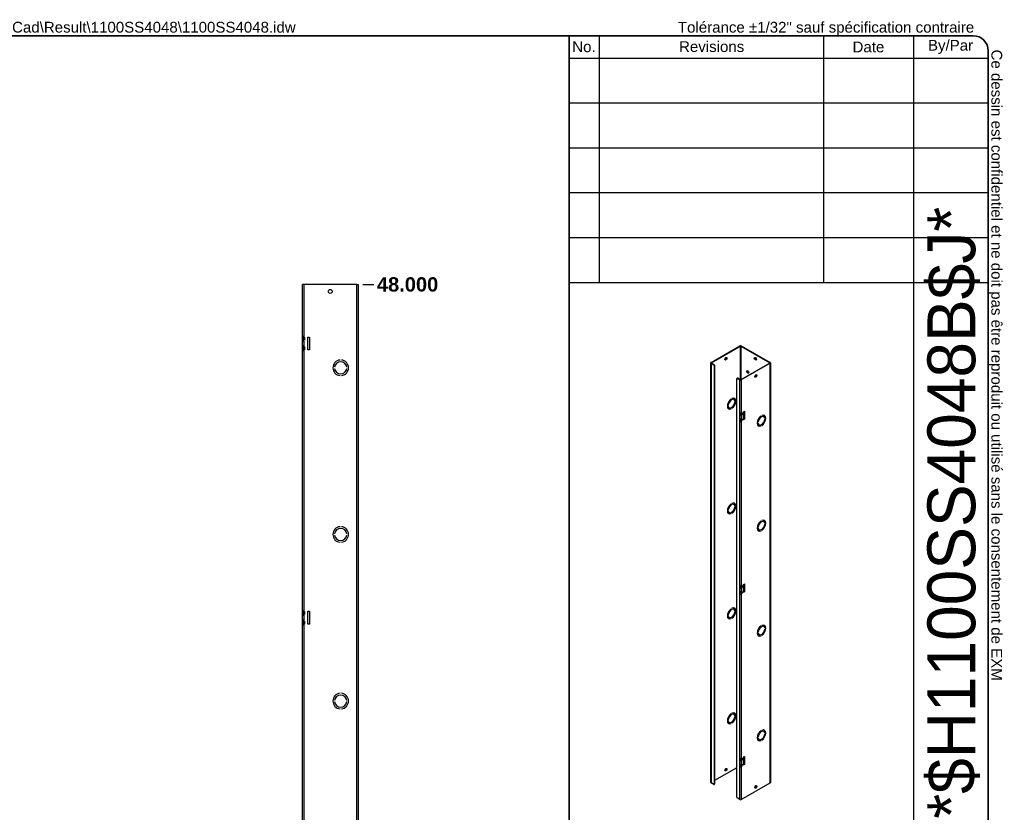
# Model space of a CAD drawing. Header units: inches. Extents: x 0 to 186, y -11 to 121.
# Tile 3 of 3: x 94 to 186, y 47 to 121. Entities that reach past the tile are written whole.
import ezdxf
from ezdxf.enums import TextEntityAlignment as Align

# ---------------------------------------------------------------- set-up
doc = ezdxf.new("R2010")
doc.units = ezdxf.units.IN
doc.header["$LTSCALE"] = 11.188006
doc.header["$MEASUREMENT"] = 0
doc.linetypes.add('CHAIN', pattern=[0.7087, 0.4724, -0.0591, 0.1181, -0.0591])
doc.linetypes.add('DASHED', pattern=[0.2067, 0.1654, -0.0413])
doc.layers.get('0').update_dxf_attribs({"lineweight": 25})
for name, color, linetype, lineweight in [('Centerline(ANSI)', 7, 'Continuous', 25), ('Dimensions(ANSI)', 7, 'Continuous', 25), ('Sketch Geometry(ANSI)', 7, 'Continuous', 25), ('Symbols(ANSI)', 7, 'Continuous', 25), ('Visible Edges(ANSI)', 7, 'Continuous', 25), ('Visible Tangent Edges(ANSI)', 7, 'Continuous', 25)]:
    doc.layers.add(name, color=color, linetype=linetype, lineweight=lineweight)
doc.styles.add('Current-ANSI', font='arial.ttf')
doc.styles.add('Dimension-ANSI', font='arialbd.ttf')
doc.styles.add('Text Style44', font='arialbd.ttf')
doc.styles.add('Text Style83', font='FRE3OF9X.TTF')
doc.dimstyles.new('INCH-ANSI', dxfattribs={"dimscale": 11.188006, "dimtxt": 0.12, "dimasz": 0.098425, "dimexe": 0.04, "dimexo": 0.04, "dimgap": 0.031496, "dimtad": 0, "dimtih": 1, "dimtoh": 1, "dimdec": 3, "dimrnd": 1e-08, "dimzin": 0, "dimdsep": 46, "dimtxsty": 'Dimension-ANSI', "dimcen": 0.09, "dimdle": 0.312, "dimclrd": 179, "dimclre": 179, "dimclrt": 7, "dimadec": 1, "dimazin": 0, "dimtfac": 1, "dimtdec": 3, "dimtofl": 0, "dimtmove": 0, "dimatfit": 3, "dimfxl": 1, "dimtolj": 1, "dimtzin": 4, "dimlwd": 25, "dimlwe": 25, "dimarcsym": 0})

# ---------------------------------------------------------------- blocks, each defined once
blk = doc.blocks.new('Title Blocks EXM - ANSI B')
for p, q in [((13.3719, 3.063), (13.3719, 3.17)), ((13.3719, 3.17), (13.8179, 3.17)), ((13.8239, 2.989), (13.7009, 3.1679)), ((13.7009, 3.1679), (13.7009, 3.063)), ((13.8179, 3.17), (13.8766, 3.0829)), ((13.8766, 3.0829), (13.9229, 3.17)), ((13.9229, 3.17), (14.1459, 3.17)), ((14.0459, 3.1658), (13.9239, 3.0025)), ((14.0459, 2.9005), (14.0459, 3.1658)), ((14.1459, 3.17), (14.1459, 2.8416)), ((14.1599, 3.17), (14.2589, 3.17)), ((14.1599, 2.866), (14.1599, 3.17)), ((14.2589, 3.17), (14.2589, 2.9005)), ((14.2729, 3.17), (14.3719, 3.17)), ((14.2729, 2.9005), (14.2729, 3.17)), ((14.3719, 3.17), (14.3719, 2.905)), ((13.7009, 3.063), (13.3719, 3.063)), ((13.3719, 3.049), (13.7009, 3.049)), ((13.3719, 2.942), (13.3719, 3.049)), ((13.7009, 3.049), (13.7009, 2.942)), ((13.7584, 2.8954), (13.8239, 2.989)), ((13.9239, 3.0025), (13.9929, 2.903)), ((13.7009, 2.942), (13.3719, 2.942)), ((13.3719, 2.82), (13.3719, 2.927)), ((13.3719, 2.927), (13.7009, 2.927)), ((13.7009, 2.831), (13.7519, 2.929)), ((13.7009, 2.927), (13.7009, 2.831)), ((13.7519, 2.929), (13.7584, 2.8954)), ((13.8699, 2.9145), (13.7651, 2.7677)), ((13.893, 2.876), (13.8699, 2.9145)), ((14.1209, 2.9005), (14.0459, 2.9005)), ((14.0589, 2.891), (14.1129, 2.891)), ((14.1049, 2.802), (14.0589, 2.891)), ((14.1129, 2.891), (14.1389, 2.8297)), ((14.1459, 2.8416), (14.1209, 2.9005)), ((14.1459, 2.8297), (14.1904, 2.891)), ((14.1849, 2.9005), (14.1599, 2.866)), ((14.2449, 2.891), (14.1639, 2.8026)), ((14.2589, 2.9005), (14.1849, 2.9005)), ((14.1904, 2.891), (14.2449, 2.891)), ((14.2319, 2.709), (14.264, 2.891)), ((14.264, 2.891), (14.3019, 2.891)), ((14.3139, 2.9005), (14.2729, 2.9005)), ((14.3019, 2.891), (14.2991, 2.859)), ((14.3121, 2.88), (14.3139, 2.9005)), ((13.6951, 2.82), (13.3719, 2.82)), ((13.6123, 2.661), (13.6951, 2.82)), ((13.7585, 2.815), (13.6123, 2.661)), ((13.7651, 2.7677), (13.7585, 2.815)), ((13.9099, 2.818), (13.9899, 2.818)), ((14.0229, 2.709), (14.1049, 2.802)), ((14.1389, 2.8297), (14.1459, 2.8297)), ((14.1639, 2.8026), (14.2089, 2.709)), ((14.2991, 2.859), (14.3087, 2.859)), ((14.3449, 2.709), (14.3651, 2.824)), ((14.4568, 2.709), (14.4771, 2.824)), ((14.523, 2.8232), (14.5008, 2.709)), ((13.9049, 2.788), (14.0269, 2.788)), ((14.0049, 2.718), (14.0049, 2.748)), ((14.1219, 2.774), (14.0769, 2.709)), ((14.1299, 2.774), (14.1219, 2.774)), ((14.1549, 2.709), (14.1299, 2.774)), ((14.2891, 2.784), (14.2759, 2.709)), ((14.4021, 2.784), (14.3889, 2.709)), ((14.0769, 2.709), (14.0229, 2.709)), ((14.2089, 2.709), (14.1549, 2.709)), ((14.2759, 2.709), (14.2319, 2.709)), ((14.3889, 2.709), (14.3449, 2.709)), ((14.5008, 2.709), (14.4568, 2.709))]:
    blk.add_line(p, q)
for centre, radius, start, end in [((13.9683, 2.7958), 0.11, 77.07905, 133.17854), ((13.9683, 2.7958), 0.0996, 80.40854, 134.16843), ((13.9805, 2.8435), 0.0507, 23.84447, 85.08017), ((14.3761, 2.8159), 0.08, 89.47765, 147.41137), ((14.3702, 2.825), 0.08, 88.79525, 136.5849), ((14.3766, 2.8621), 0.0338, 16.9928, 89.47765), ((14.4864, 2.814), 0.0819, 89.6788, 153.95078), ((14.4867, 2.8609), 0.035, 18.47479, 89.6788), ((13.9913, 2.772), 0.1327, 134.16843, 176.56465), ((13.9654, 2.8111), 0.056, 109.37968, 172.99755), ((13.959, 2.8295), 0.0365, 51.16516, 109.37968), ((13.9619, 2.8332), 0.0318, 331.45471, 51.16516), ((13.9409, 2.826), 0.094, 336.15553, 23.84447), ((14.4417, 2.757), 0.155, 147.59924, 170), ((14.3463, 2.8176), 0.042, 96.03001, 147.59924), ((14.344, 2.8395), 0.02, 23.55712, 96.03001), ((14.3248, 2.8311), 0.041, 350, 23.55712), ((14.5551, 2.7593), 0.155, 148.55841, 170.82565), ((14.3171, 2.8439), 0.096, 3.6169, 16.9928), ((14.4583, 2.8176), 0.042, 96.10268, 147.60833), ((14.456, 2.8395), 0.02, 23.54875, 96.10268), ((14.4367, 2.8311), 0.041, 349.9922, 23.54875), ((14.4288, 2.8415), 0.096, 349, 18.47479), ((13.9245, 2.776), 0.0658, 176.56465, 261.56052), ((13.9355, 2.7789), 0.032, 163.52609, 244.67838), ((13.9446, 2.9112), 0.2024, 261.56052, 287.33425), ((13.9656, 2.8424), 0.1023, 244.67838, 292.56091)]:
    blk.add_arc(centre, radius, start, end)
at = {"layer": 'Centerline(ANSI)', "linetype": 'DASHED', "lineweight": 18, "ltscale": 0.507983}
blk.add_line((15.8615, 3.1283), (16.6325, 3.1283), dxfattribs=at)
at = {"layer": 'Centerline(ANSI)', "linetype": 'CHAIN', "ltscale": 0.185148}
blk.add_line((15.979, 2.8548), (15.979, 2.5213), dxfattribs=at)
at = {"layer": 'Centerline(ANSI)', "linetype": 'CHAIN', "ltscale": 0.437897}
blk.add_line((15.7859, 2.691), (16.7169, 2.691), dxfattribs=at)
at = {"layer": 'Sketch Geometry(ANSI)'}
for p, q in [((13.25, 10.687), (16.625, 10.687)), ((13.5, 10.687), (13.5, 8.625)), ((15.375, 10.687), (15.375, 8.625)), ((16.125, 10.687), (16.125, 3.5)), ((16.75, 10.562), (16.75, 0.375)), ((13.25, 10.5), (16.75, 10.5)), ((13.25, 10.125), (16.75, 10.125)), ((13.25, 9.75), (16.75, 9.75)), ((16.75, 9.375), (13.25, 9.375)), ((13.25, 9), (16.75, 9)), ((16.75, 9), (16.75, 8.625)), ((13.25, 8.625), (16.75, 8.625)), ((16.75, 3.5), (13.25, 3.5)), ((15.75, 2), (15.75, 3.5)), ((15.75, 3), (16.75, 3)), ((16.6692, 2.847), (16.2942, 2.7845)), ((16.6692, 2.535), (16.6692, 2.847)), ((16.2942, 2.7845), (16.2942, 2.5975)), ((16.2942, 2.5975), (16.6692, 2.535)), ((16.75, 2.5), (13.25, 2.5)), ((16.75, 2.25), (13.25, 2.25)), ((16.75, 2), (13.25, 2)), ((13.25, 1.6292), (16.75, 1.6292)), ((15.4988, 1.6292), (15.4988, 1.25)), ((13.25, 1.25), (16.75, 1.25)), ((15.75, 1.25), (15.75, 0.75)), ((15.75, 0.75), (13.25, 0.75)), ((16.25, 0.75), (15.75, 0.75)), ((15.75, 0.75), (15.75, 0.25)), ((16.25, 0.25), (16.25, 0.75)), ((16.25, 0.75), (16.75, 0.75)), ((16.25, 0.25), (16.75, 0.75)), ((16.625, 0.25), (13.25, 0.25))]:
    blk.add_line(p, q, dxfattribs=at)
at = {"layer": 'Sketch Geometry(ANSI)', "linetype": 'Continuous', "lineweight": 35}
for p, q in [((13.25, 8.625), (13.25, 10.687)), ((13.25, 8.625), (13.25, 3.5)), ((13.25, 0.25), (13.25, 3.5))]:
    blk.add_line(p, q, dxfattribs=at)
at = {"layer": 'Sketch Geometry(ANSI)'}
for radius in [0.156, 0.0935]:
    blk.add_circle((15.979, 2.691), radius, dxfattribs=at)
for centre, radius, start, end in [((16.625, 10.562), 0.125, 0, 90), ((16.247, 2.1118), 1.1434, 70.29735, 109.70265), ((16.625, 0.375), 0.125, 270, 0)]:
    blk.add_arc(centre, radius, start, end, dxfattribs=at)
at = {"layer": 'Symbols(ANSI)', "color": 7, "char_height": 0.09, "style": 'Current-ANSI'}
for s, insert, width, attachment_point in [('No.', (13.3727, 10.5947), 0.250391, 5), ('Revisions', (14.4395, 10.5958), 1.873306, 5), ('Date', (15.7494, 10.5928), 0.751347, 5), ('By/Par', (16.4354, 10.5938), 0.622018, 5), ('Date', (15.7734, 2.1356), 0.265541, 7), ('BoxCad: BoxCad', (14.1257, 2.1251), 1.623619, 4), ('Rev.', (15.7827, 0.6181), 0.258544, 7)]:
    blk.add_mtext(s, dxfattribs=dict(at, insert=insert, width=width, attachment_point=attachment_point))
for s, insert, attachment_point in [('\\fArial|b1|i0;{\\H0.0900;Isometric View}', (14.2811, 3.8417), 1), ('Flatness', (15.7699, 3.3932), 7), ('Aplatissement', (15.7685, 3.2751), 7), ('Max 3.0mm', (15.9539, 3.0153), 7), ('Projection', (15.7637, 2.8698), 7), ('Customer', (13.2778, 2.3855), 7), ('Date', (15.7677, 2.385), 7), ('Client', (13.273, 2.269), 7), ('Drawn By', (13.2779, 2.1175), 7), ('Dessiné Par', (13.2779, 2.0156), 7), ('Material', (13.2861, 1.8886), 7), ('Matière', (13.2843, 1.7661), 7), ('Color', (13.2914, 1.5033), 7), ('Finish', (15.5226, 1.5076), 7), ('Couleur', (13.2867, 1.3658), 7), ('Fini', (15.5179, 1.37), 7), ('Detail Rev.', (15.7736, 1.137), 7), ('Description', (13.2829, 1.1031), 7), ('Part Number', (13.2867, 0.6271), 7), ('Numéro Pièce', (13.2862, 0.5004), 7)]:
    blk.add_mtext(s, dxfattribs=dict(at, insert=insert, attachment_point=attachment_point))
at = {"layer": 'Symbols(ANSI)', "color": 7, "insert": (14.6019, 3.1074), "char_height": 0.085, "attachment_point": 1, "line_spacing_factor": 0.944221, "style": 'Current-ANSI'}
blk.add_mtext('\\fArial|b0|i0;{\\H0.0850;Tél: (450) 979-4373\\PFax: (450) 979-4626}', dxfattribs=at)
at = {"layer": 'Symbols(ANSI)', "color": 5, "true_color": 0x0000ff, "insert": (14.6145, 2.8542), "char_height": 0.085, "attachment_point": 1, "style": 'Dimension-ANSI'}
blk.add_mtext('\\fArial|b0|i0;{\\H0.0850;\\Lwww.exmweb.com}', dxfattribs=at)
at = {"layer": 'Symbols(ANSI)', "color": 7, "style": 'Current-ANSI'}
for tag, p in [('REV1', (13.3753, 10.3127)), ('REV1DATE', (15.7496, 10.31)), ('REV1BY', (16.4371, 10.3133)), ('REV2', (13.3734, 9.9377)), ('REV2DATE', (15.7475, 9.9406)), ('REV2BY', (16.4372, 9.9385)), ('REV3', (13.3741, 9.563)), ('REV3DATE', (15.7516, 9.563)), ('REV3BY', (16.4372, 9.5635)), ('REV4', (13.3766, 9.1879)), ('REV4DATE', (15.7516, 9.1879)), ('REV4BY', (16.4411, 9.1885)), ('REV5', (13.3734, 8.8129)), ('REV5DATE', (15.7516, 8.8129)), ('REV5BY', (16.4379, 8.8113)), ('MFG_APPROVED_DATE', (16.3934, 2.3745)), ('DETAIL_REV', (16.2494, 0.9257))]:
    blk.add_attdef(tag, text='', height=0.09, dxfattribs=at).set_placement(p, align=Align.MIDDLE_CENTER)
for tag, p in [('REV1DESC', (13.5255, 10.3098)), ('REV2DESC', (13.5253, 9.9374)), ('REV3DESC', (13.528, 9.5635)), ('REV4DESC', (13.533, 9.1903)), ('REV5DESC', (13.5322, 8.8113)), ('COMPANY', (14.1202, 2.375))]:
    blk.add_attdef(tag, text='', height=0.09, dxfattribs=at).set_placement(p, align=Align.MIDDLE_LEFT)
at = {"layer": 'Symbols(ANSI)', "color": 7, "style": 'Text Style83'}
blk.add_attdef('BARCODE_001', (16.6422, 4.1418), '', height=0.4, rotation=90, dxfattribs=at)
at = {"layer": 'Symbols(ANSI)', "color": 7}
for tag, p, height, style in [('IDW_DATE_001', (16.102, 2.093), 0.09, 'Current-ANSI'), ('MATERIEL_001', (13.9591, 1.7815), 0.09, 'Current-ANSI'), ('COLOR_001', (14.2747, 1.4037), 0.09, 'Current-ANSI'), ('FINISH_001', (16.106, 1.3941), 0.09, 'Current-ANSI'), ('IDW_DESC_001', (13.7504, 0.8851), 0.09, 'Current-ANSI'), ('Sheet_Number_001', (16.3416, 0.5807), 0.09, 'Current-ANSI'), ('IDW_REV_001', (15.9474, 0.3552), 0.14, 'Text Style44'), ('IDW_NAME_001', (13.8611, 0.3043), 0.14, 'Text Style44'), ('Number_of_sheets_001', (16.5505, 0.3309), 0.09, 'Current-ANSI')]:
    blk.add_attdef(tag, p, '', height=height, dxfattribs=dict(at, style=style))
blk = doc.blocks.new('*D13')
at = {"layer": 'Defpoints', "color": 0, "linetype": 'Continuous', "transparency": 16777216}
for p in [(125.961, 96.354), (127.431, 96.354), (125.961, 34.021)]:
    blk.add_point(p, dxfattribs=at)
at = {"layer": 'Dimensions(ANSI)', "color": 179, "linetype": 'Continuous', "lineweight": 25, "true_color": 0x262658, "transparency": 16777216}
blk.add_line((126.408, 96.354), (127.431, 96.354), dxfattribs=at)
at = {"layer": 'Dimensions(ANSI)', "color": 7, "linetype": 'Continuous', "lineweight": 25, "transparency": 16777216, "insert": (130.588, 96.354), "char_height": 1.3426, "attachment_point": 5, "style": 'Dimension-ANSI'}
blk.add_mtext('\\A1;48.000', dxfattribs=at)
blk = doc.blocks.new('Borders 1_EXM - B (Inch)-1100SS4048B_merged.idw')
at = {"layer": 'Sketch Geometry(ANSI)', "linetype": 'Continuous', "lineweight": 35}
for p, q in [((16.3979, 10.6915), (0.5229, 10.6915)), ((16.5229, 0.3795), (16.5229, 10.5665))]:
    blk.add_line(p, q, dxfattribs=at)
blk.add_arc((16.3979, 10.5665), 0.125, 0, 90, dxfattribs=at)
at = {"layer": 'Symbols(ANSI)', "color": 7, "insert": (13.9302, 10.6908), "char_height": 0.09, "attachment_point": 7, "style": 'Current-ANSI'}
blk.add_mtext('Tolérance ±1/32" sauf spécification contraire', dxfattribs=at)
at = {"layer": 'Symbols(ANSI)', "color": 7, "insert": (16.5222, 10.576), "char_height": 0.09, "attachment_point": 7, "rotation": 270, "style": 'Current-ANSI'}
blk.add_mtext('Ce dessin est confidentiel et ne doit pas être reproduit ou utilisé sans le consentement de EXM', dxfattribs=at)
at = {"layer": 'Symbols(ANSI)', "color": 7, "style": 'Current-ANSI'}
blk.add_attdef('FILENAME_AND_PATH_001', (6.1601, 10.7181), '', height=0.09, dxfattribs=at)

msp = doc.modelspace()

# ---------------------------------------------------------------- linework, layer by layer
at = {"layer": 'Visible Edges(ANSI)'}
for p, q in [((120.8781, 96.3539), (120.7664, 96.3539)), ((120.7664, 91.4978), (120.7664, 96.3539)), ((125.8491, 96.3539), (120.8781, 96.3539)), ((125.8491, 96.3539), (125.9608, 96.3539)), ((125.9608, 96.3539), (125.9608, 34.0207)), ((120.8443, 91.4978), (120.7664, 91.4978)), ((120.7664, 91.0653), (120.7664, 91.4978)), ((120.8378, 91.4978), (120.8378, 91.0653)), ((120.8781, 91.4978), (120.8443, 91.4978)), ((120.8443, 91.4179), (120.8443, 91.4978)), ((120.9482, 91.4179), (120.8443, 91.4179)), ((120.9482, 91.1452), (120.8443, 91.1452)), ((120.8443, 91.0653), (120.8443, 91.1452)), ((120.9482, 91.4179), (120.9482, 91.1452)), ((121.2664, 91.4387), (121.4287, 91.4387)), ((121.2664, 90.231), (121.2664, 91.4387)), ((121.4287, 91.4387), (121.4287, 90.231)), ((120.7664, 91.0653), (120.8443, 91.0653)), ((120.7664, 90.6043), (120.7664, 91.0653)), ((120.8443, 90.6043), (120.7664, 90.6043)), ((120.7664, 90.1719), (120.7664, 90.6043)), ((120.8378, 90.6043), (120.8378, 90.1719)), ((120.8781, 91.0653), (120.8443, 91.0653)), ((120.8781, 90.6043), (120.8443, 90.6043)), ((120.8443, 90.5245), (120.8443, 90.6043)), ((120.9482, 90.5245), (120.8443, 90.5245)), ((120.9482, 90.2518), (120.8443, 90.2518)), ((120.8443, 90.1719), (120.8443, 90.2518)), ((120.9482, 90.5245), (120.9482, 90.2518)), ((121.4287, 90.231), (121.2664, 90.231)), ((158.9521, 89.0607), (161.6589, 90.6195)), ((158.991, 89.0384), (161.6978, 90.5971)), ((161.7417, 90.5971), (164.4485, 89.0384)), ((161.7806, 90.6195), (164.4874, 89.0607)), ((120.7664, 90.1719), (120.8443, 90.1719)), ((120.7664, 65.8503), (120.7664, 90.1719)), ((120.8781, 90.1719), (120.8443, 90.1719)), ((124.2726, 89.2898), (124.2726, 89.2897)), ((124.4025, 89.2897), (124.4025, 89.2898)), ((123.7719, 88.6142), (123.7718, 88.6142)), ((123.7718, 88.5103), (123.7719, 88.5103)), ((124.9033, 88.6142), (124.9032, 88.6142)), ((124.9032, 88.5103), (124.9033, 88.5103)), ((158.9269, 49.7835), (158.9269, 89.0257)), ((158.9521, 88.9907), (159.2024, 88.8466)), ((158.991, 89.0131), (159.2413, 88.869)), ((159.2449, 88.7731), (159.2449, 49.6289)), ((159.2838, 88.7955), (159.2838, 49.6513)), ((164.4485, 89.0131), (161.7417, 87.4544)), ((164.4874, 88.9907), (161.7806, 87.432)), ((164.5126, 89.0257), (164.5126, 49.7835)), ((124.2726, 87.8348), (124.2726, 87.8347)), ((124.4025, 87.8347), (124.4025, 87.8348)), ((161.3662, 48.4073), (161.3662, 87.5515)), ((161.4176, 87.6015), (161.3787, 87.5791)), ((161.4086, 87.5761), (161.6589, 87.432)), ((161.6978, 87.4544), (161.4475, 87.5985)), ((160.8394, 85.6554), (160.8393, 85.6555)), ((160.8394, 85.6555), (160.8394, 85.6554)), ((160.9101, 85.6962), (160.9101, 85.6962)), ((161.093, 85.5969), (161.0883, 85.5996)), ((161.1554, 85.7052), (161.1501, 85.7083)), ((160.5668, 85.0732), (160.5667, 85.0732)), ((160.5668, 85.0732), (160.5667, 85.0731)), ((160.5667, 85.0077), (160.5668, 85.0078)), ((160.5941, 84.7305), (160.5888, 84.7335)), ((160.6565, 84.8388), (160.6518, 84.8415)), ((160.8394, 84.7394), (160.8393, 84.7395)), ((160.8394, 84.7395), (160.8394, 84.7394)), ((160.9101, 84.7801), (160.9101, 84.7802)), ((161.1827, 85.428), (161.1828, 85.4279)), ((161.1828, 85.4279), (161.1827, 85.4279)), ((161.1827, 85.3625), (161.1828, 85.3625)), ((161.642, 84.3845), (161.6589, 84.3747)), ((161.642, 84.1123), (161.642, 84.3845)), ((161.6809, 84.1347), (161.642, 84.1123)), ((161.6589, 84.1025), (161.642, 84.1123)), ((161.642, 83.822), (161.6589, 83.8123)), ((161.642, 83.5498), (161.642, 83.822)), ((161.6809, 84.3656), (161.6809, 84.1347)), ((161.6809, 84.1347), (161.6978, 84.1249)), ((161.6809, 83.8031), (161.6809, 83.5722)), ((161.7233, 84.3603), (161.7233, 84.3363)), ((161.7233, 84.3363), (161.7622, 84.3139)), ((161.7799, 84.1972), (161.7233, 84.1646)), ((161.7622, 84.1422), (161.7233, 84.1646)), ((161.7233, 84.1646), (161.7233, 84.1143)), ((161.7593, 84.0936), (161.7233, 84.1143)), ((161.7233, 83.7978), (161.7233, 83.7738)), ((161.7233, 83.7738), (161.7622, 83.7514)), ((161.7622, 84.3642), (161.7593, 84.3658)), ((161.7593, 84.0936), (161.7622, 84.0919)), ((161.7622, 83.8017), (161.7593, 83.8033)), ((161.7806, 84.3747), (161.7622, 84.3642)), ((161.7622, 84.3139), (161.7622, 84.3642)), ((161.8187, 84.3465), (161.7622, 84.3139)), ((161.8187, 84.1748), (161.7622, 84.1422)), ((161.7622, 84.0919), (161.7622, 84.1422)), ((161.7806, 84.1025), (161.7622, 84.0919)), ((161.7806, 83.8123), (161.7622, 83.8017)), ((161.7622, 83.7514), (161.7622, 83.8017)), ((161.8187, 83.784), (161.7622, 83.7514)), ((161.7799, 84.1972), (161.7799, 84.3241)), ((161.7799, 84.1972), (161.8187, 84.1748)), ((161.7799, 83.6347), (161.7799, 83.7616)), ((161.8187, 84.3465), (161.8187, 84.1748)), ((161.8187, 83.784), (161.8187, 83.6123)), ((161.992, 84.4593), (162.0804, 84.5102)), ((161.992, 83.699), (161.992, 84.4593)), ((161.992, 83.7438), (162.0415, 83.7723)), ((162.0804, 83.7499), (161.992, 83.699)), ((162.0415, 83.7723), (162.0415, 84.4878)), ((162.0804, 83.7499), (162.0415, 83.7723)), ((162.0804, 84.5102), (162.0804, 83.7499)), ((163.6289, 84.0491), (163.6289, 84.0491)), ((163.6289, 84.0491), (163.6289, 84.0491)), ((163.6996, 84.0898), (163.6996, 84.0899)), ((163.8779, 83.9932), (163.8826, 83.9905)), ((163.9396, 84.1019), (163.9449, 84.0988)), ((163.9723, 83.8216), (163.9724, 83.8216)), ((163.9724, 83.8216), (163.9723, 83.8215)), ((163.9723, 83.7561), (163.9724, 83.7562)), ((161.6809, 83.5722), (161.642, 83.5498)), ((161.6589, 83.54), (161.642, 83.5498)), ((161.6809, 83.5722), (161.6978, 83.5624)), ((161.7799, 83.6347), (161.7233, 83.6021)), ((161.7622, 83.5797), (161.7233, 83.6021)), ((161.7233, 83.6021), (161.7233, 83.5518)), ((161.7593, 83.5311), (161.7233, 83.5518)), ((161.7593, 83.5311), (161.7622, 83.5294)), ((161.8187, 83.6123), (161.7622, 83.5797)), ((161.7622, 83.5294), (161.7622, 83.5797)), ((161.7806, 83.54), (161.7622, 83.5294)), ((161.7799, 83.6347), (161.8187, 83.6123)), ((163.3562, 83.4668), (163.3563, 83.4668)), ((163.3563, 83.4668), (163.3562, 83.4668)), ((163.3562, 83.4013), (163.3563, 83.4014)), ((163.3783, 83.1271), (163.3836, 83.1241)), ((163.4413, 83.2351), (163.446, 83.2324)), ((163.6289, 83.1331), (163.6289, 83.133)), ((163.6289, 83.1331), (163.6289, 83.133)), ((163.6996, 83.1738), (163.6996, 83.1738)), ((160.8394, 75.8449), (160.8393, 75.8449)), ((160.8394, 75.845), (160.8394, 75.8449)), ((160.9101, 75.8856), (160.9101, 75.8857)), ((161.093, 75.7863), (161.0883, 75.789)), ((161.1554, 75.8946), (161.1501, 75.8977)), ((161.1828, 75.6174), (161.1827, 75.6173)), ((161.1827, 75.6174), (161.1828, 75.6174)), ((161.1827, 75.5519), (161.1828, 75.552)), ((160.5668, 75.2626), (160.5667, 75.2627)), ((160.5668, 75.2626), (160.5667, 75.2626)), ((160.5667, 75.1972), (160.5668, 75.1972)), ((160.5941, 74.9199), (160.5888, 74.923)), ((160.6565, 75.0282), (160.6518, 75.0309)), ((160.8394, 74.9289), (160.8393, 74.9289)), ((160.8394, 74.9289), (160.8394, 74.9289)), ((160.9101, 74.9696), (160.9101, 74.9697)), ((124.2726, 73.7065), (124.2726, 73.7064)), ((124.4025, 73.7064), (124.4025, 73.7065)), ((163.3562, 73.6563), (163.3563, 73.6562)), ((163.3563, 73.6562), (163.3562, 73.6562)), ((163.6289, 74.2386), (163.6289, 74.2385)), ((163.6289, 74.2385), (163.6289, 74.2385)), ((163.6996, 74.2792), (163.6996, 74.2793)), ((163.8779, 74.1826), (163.8826, 74.1799)), ((163.9396, 74.2913), (163.9449, 74.2883)), ((163.9723, 74.011), (163.9724, 74.011)), ((163.9724, 74.011), (163.9723, 74.0109)), ((163.9723, 73.9455), (163.9724, 73.9456)), ((123.7719, 73.0309), (123.7718, 73.0309)), ((123.7718, 72.927), (123.7719, 72.927)), ((124.9033, 73.0309), (124.9032, 73.0309)), ((124.9032, 72.927), (124.9033, 72.927)), ((163.3562, 73.5908), (163.3563, 73.5908)), ((163.3783, 73.3166), (163.3836, 73.3135)), ((163.4413, 73.4245), (163.446, 73.4218)), ((163.6289, 73.3226), (163.6289, 73.3225)), ((163.6289, 73.3225), (163.6289, 73.3225)), ((163.6996, 73.3632), (163.6996, 73.3633)), ((124.2726, 72.2515), (124.2726, 72.2514)), ((124.4025, 72.2514), (124.4025, 72.2515)), ((161.642, 68.238), (161.6589, 68.2282)), ((161.642, 67.9657), (161.642, 68.238)), ((161.6809, 68.219), (161.6809, 67.9881)), ((161.7233, 68.2137), (161.7233, 68.1897)), ((161.7233, 68.1897), (161.7622, 68.1673)), ((161.7622, 68.2176), (161.7593, 68.2192)), ((161.7806, 68.2282), (161.7622, 68.2176)), ((161.7622, 68.1673), (161.7622, 68.2176)), ((161.8187, 68.1999), (161.7622, 68.1673)), ((161.7799, 68.0506), (161.7799, 68.1775)), ((161.8187, 68.1999), (161.8187, 68.0282)), ((161.992, 68.3127), (162.0804, 68.3636)), ((161.992, 67.5524), (161.992, 68.3127)), ((162.0415, 67.6257), (162.0415, 68.3412)), ((162.0804, 68.3636), (162.0804, 67.6033)), ((161.6809, 67.9881), (161.642, 67.9657)), ((161.6589, 67.9559), (161.642, 67.9657)), ((161.642, 67.6755), (161.6589, 67.6657)), ((161.642, 67.4032), (161.642, 67.6755)), ((161.6809, 67.4256), (161.642, 67.4032)), ((161.6589, 67.3935), (161.642, 67.4032)), ((161.6809, 67.9881), (161.6978, 67.9783)), ((161.6809, 67.6566), (161.6809, 67.4256)), ((161.6809, 67.4256), (161.6978, 67.4159)), ((161.7799, 68.0506), (161.7233, 68.018)), ((161.7622, 67.9956), (161.7233, 68.018)), ((161.7233, 68.018), (161.7233, 67.9678)), ((161.7593, 67.947), (161.7233, 67.9678)), ((161.7233, 67.6513), (161.7233, 67.6272)), ((161.7233, 67.6272), (161.7622, 67.6049)), ((161.7799, 67.4881), (161.7233, 67.4556)), ((161.7622, 67.4332), (161.7233, 67.4556)), ((161.7233, 67.4556), (161.7233, 67.4053)), ((161.7593, 67.3845), (161.7233, 67.4053)), ((161.7593, 67.947), (161.7622, 67.9454)), ((161.7622, 67.6551), (161.7593, 67.6568)), ((161.7593, 67.3845), (161.7622, 67.3829)), ((161.8187, 68.0282), (161.7622, 67.9956)), ((161.7622, 67.9454), (161.7622, 67.9956)), ((161.7806, 67.9559), (161.7622, 67.9454)), ((161.7806, 67.6657), (161.7622, 67.6551)), ((161.7622, 67.6049), (161.7622, 67.6551)), ((161.8187, 67.6374), (161.7622, 67.6049)), ((161.8187, 67.4657), (161.7622, 67.4332)), ((161.7622, 67.3829), (161.7622, 67.4332)), ((161.7806, 67.3935), (161.7622, 67.3829)), ((161.7799, 68.0506), (161.8187, 68.0282)), ((161.7799, 67.4881), (161.7799, 67.615)), ((161.7799, 67.4881), (161.8187, 67.4657)), ((161.8187, 67.6374), (161.8187, 67.4657)), ((161.992, 67.5972), (162.0415, 67.6257)), ((162.0804, 67.6033), (161.992, 67.5524)), ((162.0804, 67.6033), (162.0415, 67.6257)), ((120.8443, 65.8503), (120.7664, 65.8503)), ((120.7664, 65.4178), (120.7664, 65.8503)), ((120.7664, 65.4178), (120.8443, 65.4178)), ((120.7664, 64.9568), (120.7664, 65.4178)), ((120.8378, 65.8503), (120.8378, 65.4178)), ((120.8781, 65.8503), (120.8443, 65.8503)), ((120.8443, 65.7704), (120.8443, 65.8503)), ((120.9482, 65.7704), (120.8443, 65.7704)), ((120.9482, 65.4977), (120.8443, 65.4977)), ((120.8443, 65.4178), (120.8443, 65.4977)), ((120.8781, 65.4178), (120.8443, 65.4178)), ((120.9482, 65.7704), (120.9482, 65.4977)), ((121.2664, 65.7912), (121.4287, 65.7912)), ((121.2664, 64.5835), (121.2664, 65.7912)), ((121.4287, 65.7912), (121.4287, 64.5835)), ((160.5668, 65.452), (160.5667, 65.4521)), ((160.5668, 65.452), (160.5667, 65.452)), ((160.5667, 65.3866), (160.5668, 65.3866)), ((160.8394, 66.0343), (160.8393, 66.0344)), ((160.8394, 66.0344), (160.8394, 66.0343)), ((160.9101, 66.075), (160.9101, 66.0751)), ((161.093, 65.9758), (161.0883, 65.9784)), ((161.1554, 66.0841), (161.1501, 66.0871)), ((161.1827, 65.8069), (161.1828, 65.8068)), ((161.1828, 65.8068), (161.1827, 65.8068)), ((161.1827, 65.7414), (161.1828, 65.7414)), ((120.8443, 64.9568), (120.7664, 64.9568)), ((120.7664, 64.5244), (120.7664, 64.9568)), ((120.7664, 64.5244), (120.8443, 64.5244)), ((120.7664, 40.2028), (120.7664, 64.5244)), ((120.8378, 64.9568), (120.8378, 64.5244)), ((120.8781, 64.9568), (120.8443, 64.9568)), ((120.8443, 64.877), (120.8443, 64.9568)), ((120.9482, 64.877), (120.8443, 64.877)), ((120.9482, 64.6042), (120.8443, 64.6042)), ((120.8443, 64.5244), (120.8443, 64.6042)), ((120.8781, 64.5244), (120.8443, 64.5244)), ((120.9482, 64.877), (120.9482, 64.6042)), ((121.4287, 64.5835), (121.2664, 64.5835)), ((160.5941, 65.1093), (160.5888, 65.1124)), ((160.6565, 65.2177), (160.6518, 65.2204)), ((160.8394, 65.1183), (160.8393, 65.1183)), ((160.8394, 65.1184), (160.8394, 65.1183)), ((160.9101, 65.159), (160.9101, 65.1591)), ((163.6289, 64.428), (163.6289, 64.4279)), ((163.6289, 64.428), (163.6289, 64.4279)), ((163.6996, 64.4686), (163.6996, 64.4687)), ((163.9396, 64.4807), (163.9449, 64.4777)), ((163.3562, 63.8457), (163.3563, 63.8457)), ((163.3563, 63.8457), (163.3562, 63.8456)), ((163.3562, 63.7802), (163.3563, 63.7803)), ((163.3783, 63.506), (163.3836, 63.503)), ((163.4413, 63.614), (163.446, 63.6113)), ((163.6289, 63.512), (163.6289, 63.5119)), ((163.6289, 63.512), (163.6289, 63.5119)), ((163.6996, 63.5526), (163.6996, 63.5527)), ((163.8779, 64.3721), (163.8826, 64.3694)), ((163.9723, 64.2005), (163.9724, 64.2004)), ((163.9724, 64.2004), (163.9723, 64.2004)), ((163.9723, 64.135), (163.9724, 64.135)), ((124.2726, 58.1233), (124.2726, 58.1231)), ((124.4025, 58.1231), (124.4025, 58.1233)), ((123.7719, 57.4476), (123.7718, 57.4476)), ((123.7718, 57.3437), (123.7719, 57.3437)), ((124.9033, 57.4476), (124.9032, 57.4476)), ((124.9032, 57.3437), (124.9033, 57.3437)), ((124.2726, 56.6682), (124.2726, 56.6681)), ((124.4025, 56.6681), (124.4025, 56.6682)), ((160.8394, 56.2238), (160.8393, 56.2238)), ((160.8394, 56.2238), (160.8394, 56.2238)), ((160.9101, 56.2645), (160.9101, 56.2646)), ((161.093, 56.1652), (161.0883, 56.1679)), ((161.1554, 56.2735), (161.1501, 56.2766)), ((160.5668, 55.6415), (160.5667, 55.6415)), ((160.5668, 55.6415), (160.5667, 55.6414)), ((160.5667, 55.576), (160.5668, 55.5761)), ((160.5941, 55.2988), (160.5888, 55.3018)), ((160.6565, 55.4071), (160.6518, 55.4098)), ((160.8394, 55.3077), (160.8393, 55.3078)), ((160.8394, 55.3078), (160.8394, 55.3077)), ((160.9101, 55.3485), (160.9101, 55.3485)), ((161.1827, 55.9963), (161.1828, 55.9962)), ((161.1828, 55.9962), (161.1827, 55.9962)), ((161.1827, 55.9308), (161.1828, 55.9308)), ((163.6289, 54.6174), (163.6289, 54.6174)), ((163.6289, 54.6174), (163.6289, 54.6174)), ((163.6996, 54.6581), (163.6996, 54.6582)), ((163.8779, 54.5615), (163.8826, 54.5588)), ((163.9396, 54.6702), (163.9449, 54.6671)), ((163.9723, 54.3899), (163.9724, 54.3899)), ((163.9724, 54.3899), (163.9723, 54.3898)), ((163.9723, 54.3244), (163.9724, 54.3245)), ((163.3562, 54.0351), (163.3563, 54.0351)), ((163.3563, 54.0351), (163.3562, 54.0351)), ((163.3562, 53.9697), (163.3563, 53.9697)), ((163.3783, 53.6954), (163.3836, 53.6924)), ((163.4413, 53.8034), (163.446, 53.8007)), ((163.6289, 53.7014), (163.6289, 53.7013)), ((163.6289, 53.7014), (163.6289, 53.7013)), ((163.6996, 53.7421), (163.6996, 53.7421)), ((161.642, 51.8192), (161.642, 52.0914)), ((161.642, 52.0914), (161.6589, 52.0816)), ((161.6809, 51.8416), (161.642, 51.8192)), ((161.6589, 51.8094), (161.642, 51.8192)), ((161.6809, 52.0725), (161.6809, 51.8416)), ((161.6809, 51.8416), (161.6978, 51.8318)), ((161.7233, 52.0672), (161.7233, 52.0432)), ((161.7233, 52.0432), (161.7622, 52.0208)), ((161.7799, 51.9041), (161.7233, 51.8715)), ((161.7233, 51.8715), (161.7233, 51.8212)), ((161.7622, 51.8491), (161.7233, 51.8715)), ((161.7593, 51.8004), (161.7233, 51.8212)), ((161.7622, 52.071), (161.7593, 52.0727)), ((161.7593, 51.8004), (161.7622, 51.7988)), ((161.7806, 52.0816), (161.7622, 52.071)), ((161.7622, 52.0208), (161.7622, 52.071)), ((161.8187, 52.0533), (161.7622, 52.0208)), ((161.8187, 51.8817), (161.7622, 51.8491)), ((161.7622, 51.7988), (161.7622, 51.8491)), ((161.7806, 51.8094), (161.7622, 51.7988)), ((161.7799, 51.9041), (161.7799, 52.0309)), ((161.7799, 51.9041), (161.8187, 51.8817)), ((161.8187, 52.0533), (161.8187, 51.8817)), ((161.992, 52.1662), (162.0804, 52.2171)), ((161.992, 51.4059), (161.992, 52.1662)), ((162.0415, 51.4792), (162.0415, 52.1947)), ((162.0804, 52.2171), (162.0804, 51.4568)), ((161.3662, 51.1639), (159.2838, 49.9647)), ((161.642, 51.2567), (161.642, 51.5289)), ((161.642, 51.5289), (161.6589, 51.5192)), ((161.6809, 51.2791), (161.642, 51.2567)), ((161.6589, 51.2469), (161.642, 51.2567)), ((161.6809, 51.51), (161.6809, 51.2791)), ((161.6978, 51.3548), (161.6809, 51.3451)), ((161.6809, 51.2791), (161.6978, 51.2693)), ((161.7233, 51.5047), (161.7233, 51.4807)), ((161.7233, 51.4807), (161.7622, 51.4583)), ((161.7799, 51.3416), (161.7233, 51.309)), ((161.7233, 51.309), (161.7233, 51.2587)), ((161.7622, 51.2866), (161.7233, 51.309)), ((161.7593, 51.238), (161.7233, 51.2587)), ((161.7723, 51.3372), (161.7417, 51.3548)), ((161.7622, 51.5086), (161.7593, 51.5102)), ((161.7593, 51.238), (161.7622, 51.2363)), ((161.7806, 51.5192), (161.7622, 51.5086)), ((161.7622, 51.4583), (161.7622, 51.5086)), ((161.8187, 51.4909), (161.7622, 51.4583)), ((161.8187, 51.3192), (161.7622, 51.2866)), ((161.7622, 51.2363), (161.7622, 51.2866)), ((161.7806, 51.2469), (161.7622, 51.2363)), ((161.7799, 51.3416), (161.7799, 51.4685)), ((161.7799, 51.3416), (161.8187, 51.3192)), ((161.8187, 51.4909), (161.8187, 51.3192)), ((161.992, 51.4507), (162.0415, 51.4792)), ((162.0804, 51.4568), (161.992, 51.4059)), ((162.0804, 51.4568), (162.0415, 51.4792)), ((159.2024, 49.6043), (158.9521, 49.7484)), ((161.7806, 48.1897), (164.4874, 49.7484)), ((159.2713, 49.6238), (159.2324, 49.6014)), ((161.6589, 48.1897), (161.4086, 48.3339))]:
    msp.add_line(p, q, dxfattribs=at)
msp.add_circle((123.3636, 95.7046), 0.1825, dxfattribs=at)
for centre, radius, start, end in [((124.3376, 88.5623), 0.7305, 95.099689, 264.900311), ((124.3376, 88.5623), 0.7303, 95.100598, 264.899402), ((124.3376, 88.5623), 0.7305, 275.099689, 84.900311), ((124.3376, 88.5623), 0.7303, 275.100598, 84.899402), ((124.3376, 88.5623), 0.5681, 5.245797, 174.754203), ((124.3376, 88.5623), 0.5681, 185.245797, 354.754203), ((124.3376, 88.5623), 0.568, 5.247, 174.753), ((124.3376, 88.5623), 0.568, 185.247, 354.753), ((124.3376, 72.979), 0.7305, 95.099689, 264.900311), ((124.3376, 72.979), 0.7303, 95.100598, 264.899402), ((124.3376, 72.979), 0.7305, 275.099689, 84.900311), ((124.3376, 72.979), 0.7303, 275.100598, 84.899402), ((124.3376, 72.979), 0.5681, 5.245797, 174.754203), ((124.3376, 72.979), 0.5681, 185.245797, 354.754203), ((124.3376, 72.979), 0.568, 5.247, 174.753), ((124.3376, 72.979), 0.568, 185.247, 354.753), ((124.3376, 57.3957), 0.7305, 95.099689, 264.900311), ((124.3376, 57.3957), 0.7303, 95.100598, 264.899402), ((124.3376, 57.3957), 0.7305, 275.099689, 84.900311), ((124.3376, 57.3957), 0.7303, 275.100598, 84.899402), ((124.3376, 57.3957), 0.5681, 5.245797, 174.754203), ((124.3376, 57.3957), 0.5681, 185.245797, 354.754203), ((124.3376, 57.3957), 0.568, 5.247, 174.753), ((124.3376, 57.3957), 0.568, 185.247, 354.753)]:
    msp.add_arc(centre, radius, start, end, dxfattribs=at)
for centre, major_axis, ratio, start_param, end_param in [((161.7197, 90.5845), (-0.086, 0), 0.5758617, 3.9269908, 5.4977871), ((161.7197, 90.5845), (-0.031, 0), 0.5758617, 3.9269908, 5.4977871), ((160.3055, 89.4313), (-0.0701, -0.1218), 0.5780931, 0.2799105, 2.8616821), ((163.134, 89.4313), (-0.0701, 0.1218), 0.5780931, 0.2799105, 2.8616821), ((159.0129, 89.0257), (-0.086, 0), 0.5758617, 5.4977871, 7.0685835), ((159.0129, 89.0257), (-0.031, 0), 0.5758617, 5.4977871, 7.0685835), ((159.2024, 88.7975), (0.0299, -0.052), 0.5780931, 0.7873319, 2.3581282), ((159.2413, 88.8199), (-0.0299, 0.052), 0.5780931, 3.9289245, 5.4997209), ((164.4266, 89.0257), (0.031, 0), 0.5758617, 5.4977871, 7.0685835), ((164.4266, 89.0257), (0.086, 0), 0.5758617, 5.4977871, 7.0685835), ((161.4086, 87.5271), (-0.0299, 0.052), 0.5780931, 5.4997209, 7.0705172), ((161.4475, 87.5495), (-0.0299, 0.052), 0.5780931, 5.4997209, 6.2831853), ((161.7197, 87.467), (0.086, 0), 0.5758617, 3.9269908, 5.4977871), ((161.7197, 87.467), (-0.031, 0), 0.5758617, 0.7853982, 2.3561945), ((162.4269, 88.2034), (-0.0701, 0.1218), 0.5780931, 0.2799105, 2.8616821), ((163.0951, 87.825), (-0.0701, -0.1218), 0.5780931, 0.2799105, 2.8616821), ((160.8748, 85.2178), (-0.2807, -0.4875), 0.5780931, 4.0140635, 6.9776434), ((160.8748, 85.2178), (-0.2807, -0.4874), 0.5780931, 4.0140793, 6.9776275), ((160.8748, 85.2178), (0.2183, 0.3791), 0.5780931, 5.5874099, 8.5458897), ((160.8748, 85.2178), (0.2183, 0.379), 0.5780931, 5.5874309, 8.5458687), ((160.8748, 85.2178), (0.2807, 0.4875), 0.5780931, 4.0140635, 6.9776434), ((160.8748, 85.2178), (0.2807, 0.4874), 0.5780931, 4.0140793, 6.9776275), ((160.8748, 85.2178), (-0.2183, -0.3791), 0.5780931, 5.5874099, 8.5458897), ((160.8748, 85.2178), (-0.2183, -0.379), 0.5780931, 5.5874309, 8.5458687), ((161.7197, 84.4098), (0.086, 0), 0.5758617, 3.9269908, 5.1906557), ((161.7197, 84.1375), (-0.086, 0), 0.5758617, 0.7853982, 2.049063), ((161.7197, 83.8473), (0.086, 0), 0.5758617, 3.9269908, 5.1906557), ((161.7197, 84.1375), (0.031, 0), 0.5758617, 3.9269908, 4.8266872), ((161.7197, 84.4098), (0.086, 0), 0.5758617, 5.1906557, 5.4977871), ((161.7197, 83.8473), (0.086, 0), 0.5758617, 5.1906557, 5.4977871), ((163.6643, 83.6115), (-0.2807, -0.4875), 0.5780931, 4.0140635, 6.9776434), ((163.6643, 83.6115), (-0.2807, -0.4874), 0.5780931, 4.0140793, 6.9776275), ((163.6643, 83.6115), (0.2183, 0.3791), 0.5780931, 5.5874099, 8.5458897), ((163.6643, 83.6115), (-0.2183, -0.3791), 0.5780931, 5.5874099, 8.5458897), ((163.6643, 83.6115), (0.2183, 0.379), 0.5780931, 5.5874309, 8.5458687), ((163.6643, 83.6115), (-0.2183, -0.379), 0.5780931, 5.5874309, 8.5458687), ((163.6643, 83.6115), (0.2807, 0.4875), 0.5780931, 4.0140635, 6.9776434), ((163.6643, 83.6115), (0.2807, 0.4874), 0.5780931, 4.0140793, 6.9776275), ((161.7197, 83.5751), (-0.086, 0), 0.5758617, 0.7853982, 2.049063), ((161.7197, 83.5751), (0.031, 0), 0.5758617, 3.9269908, 4.8266872), ((160.8748, 75.4073), (-0.2807, -0.4875), 0.5780931, 4.0140635, 6.9776434), ((160.8748, 75.4073), (-0.2807, -0.4874), 0.5780931, 4.0140793, 6.9776275), ((160.8748, 75.4073), (0.2183, 0.3791), 0.5780931, 5.5874099, 8.5458897), ((160.8748, 75.4073), (-0.2183, -0.3791), 0.5780931, 5.5874099, 8.5458897), ((160.8748, 75.4073), (0.2183, 0.379), 0.5780931, 5.5874309, 8.5458687), ((160.8748, 75.4073), (-0.2183, -0.379), 0.5780931, 5.5874309, 8.5458687), ((160.8748, 75.4073), (0.2807, 0.4875), 0.5780931, 4.0140635, 6.9776434), ((160.8748, 75.4073), (0.2807, 0.4874), 0.5780931, 4.0140793, 6.9776275), ((163.6643, 73.8009), (-0.2807, -0.4875), 0.5780931, 4.0140635, 6.9776434), ((163.6643, 73.8009), (-0.2807, -0.4874), 0.5780931, 4.0140793, 6.9776275), ((163.6643, 73.8009), (0.2183, 0.3791), 0.5780931, 5.5874099, 8.5458897), ((163.6643, 73.8009), (-0.2183, -0.3791), 0.5780931, 5.5874099, 8.5458897), ((163.6643, 73.8009), (0.2183, 0.379), 0.5780931, 5.5874309, 8.5458687), ((163.6643, 73.8009), (-0.2183, -0.379), 0.5780931, 5.5874309, 8.5458687), ((163.6643, 73.8009), (0.2807, 0.4875), 0.5780931, 4.0140635, 6.9776434), ((163.6643, 73.8009), (0.2807, 0.4874), 0.5780931, 4.0140793, 6.9776275), ((161.7197, 68.2632), (0.086, 0), 0.5758617, 3.9269908, 5.1906557), ((161.7197, 68.2632), (0.086, 0), 0.5758617, 5.1906557, 5.4977871), ((161.7197, 67.991), (-0.086, 0), 0.5758617, 0.7853982, 2.049063), ((161.7197, 67.7007), (0.086, 0), 0.5758617, 3.9269908, 5.1906557), ((161.7197, 67.4285), (-0.086, 0), 0.5758617, 0.7853982, 2.049063), ((161.7197, 67.991), (0.031, 0), 0.5758617, 3.9269908, 4.8266872), ((161.7197, 67.4285), (0.031, 0), 0.5758617, 3.9269908, 4.8266872), ((161.7197, 67.7007), (0.086, 0), 0.5758617, 5.1906557, 5.4977871), ((160.8748, 65.5967), (-0.2807, -0.4875), 0.5780931, 4.0140635, 6.9776434), ((160.8748, 65.5967), (-0.2807, -0.4874), 0.5780931, 4.0140793, 6.9776275), ((160.8748, 65.5967), (0.2183, 0.3791), 0.5780931, 5.5874099, 8.5458897), ((160.8748, 65.5967), (-0.2183, -0.3791), 0.5780931, 5.5874099, 8.5458897), ((160.8748, 65.5967), (0.2183, 0.379), 0.5780931, 5.5874309, 8.5458687), ((160.8748, 65.5967), (-0.2183, -0.379), 0.5780931, 5.5874309, 8.5458687), ((160.8748, 65.5967), (0.2807, 0.4875), 0.5780931, 4.0140635, 6.9776434), ((160.8748, 65.5967), (0.2807, 0.4874), 0.5780931, 4.0140793, 6.9776275), ((163.6643, 63.9903), (-0.2807, -0.4875), 0.5780931, 4.0140635, 6.9776434), ((163.6643, 63.9903), (-0.2807, -0.4874), 0.5780931, 4.0140793, 6.9776275), ((163.6643, 63.9903), (0.2183, 0.3791), 0.5780931, 5.5874099, 8.5458897), ((163.6643, 63.9903), (0.2183, 0.379), 0.5780931, 5.5874309, 8.5458687), ((163.6643, 63.9903), (0.2807, 0.4875), 0.5780931, 4.0140635, 6.9776434), ((163.6643, 63.9903), (0.2807, 0.4874), 0.5780931, 4.0140793, 6.9776275), ((163.6643, 63.9903), (-0.2183, -0.3791), 0.5780931, 5.5874099, 8.5458897), ((163.6643, 63.9903), (-0.2183, -0.379), 0.5780931, 5.5874309, 8.5458687), ((160.8748, 55.7861), (-0.2807, -0.4875), 0.5780931, 4.0140635, 6.9776434), ((160.8748, 55.7861), (-0.2807, -0.4874), 0.5780931, 4.0140793, 6.9776275), ((160.8748, 55.7861), (0.2183, 0.3791), 0.5780931, 5.5874099, 8.5458897), ((160.8748, 55.7861), (0.2183, 0.379), 0.5780931, 5.5874309, 8.5458687), ((160.8748, 55.7861), (0.2807, 0.4875), 0.5780931, 4.0140635, 6.9776434), ((160.8748, 55.7861), (0.2807, 0.4874), 0.5780931, 4.0140793, 6.9776275), ((160.8748, 55.7861), (-0.2183, -0.3791), 0.5780931, 5.5874099, 8.5458897), ((160.8748, 55.7861), (-0.2183, -0.379), 0.5780931, 5.5874309, 8.5458687), ((163.6643, 54.1798), (-0.2807, -0.4875), 0.5780931, 4.0140635, 6.9776434), ((163.6643, 54.1798), (-0.2807, -0.4874), 0.5780931, 4.0140793, 6.9776275), ((163.6643, 54.1798), (0.2183, 0.3791), 0.5780931, 5.5874099, 8.5458897), ((163.6643, 54.1798), (-0.2183, -0.3791), 0.5780931, 5.5874099, 8.5458897), ((163.6643, 54.1798), (0.2183, 0.379), 0.5780931, 5.5874309, 8.5458687), ((163.6643, 54.1798), (-0.2183, -0.379), 0.5780931, 5.5874309, 8.5458687), ((163.6643, 54.1798), (0.2807, 0.4875), 0.5780931, 4.0140635, 6.9776434), ((163.6643, 54.1798), (0.2807, 0.4874), 0.5780931, 4.0140793, 6.9776275), ((161.7197, 52.1167), (0.086, 0), 0.5758617, 3.9269908, 5.1906557), ((161.7197, 51.8444), (-0.086, 0), 0.5758617, 0.7853982, 2.049063), ((161.7197, 51.8444), (0.031, 0), 0.5758617, 3.9269908, 4.8266872), ((161.7197, 52.1167), (0.086, 0), 0.5758617, 5.1906557, 5.4977871), ((160.3055, 51.0066), (-0.0701, -0.1218), 0.5780931, 0.2799105, 2.8616821), ((161.7197, 51.5542), (0.086, 0), 0.5758617, 3.9269908, 5.1906557), ((161.7197, 51.2819), (-0.086, 0), 0.5758617, 0.7853982, 2.049063), ((161.7197, 51.3422), (-0.031, 0), 0.5758617, 3.9269908, 5.4977871), ((161.7197, 51.2819), (0.031, 0), 0.5758617, 3.9269908, 4.8266872), ((161.7197, 51.5542), (0.086, 0), 0.5758617, 5.1906557, 5.4977871), ((159.0129, 49.7835), (-0.086, 0), 0.5758617, 0, 0.7853982), ((164.4266, 49.7835), (0.086, 0), 0.5758617, 5.4977871, 6.2831853), ((159.2024, 49.6534), (0.0299, -0.052), 0.5780931, 5.4997209, 7.0705172), ((159.2413, 49.6757), (0.0299, -0.052), 0.5780931, 0, 0.7873319), ((163.0951, 49.4002), (-0.0701, -0.1218), 0.5780931, 0.2799105, 2.8616821), ((161.4086, 48.3829), (-0.0299, 0.052), 0.5780931, 0.7873319, 2.3581282), ((161.7197, 48.2247), (-0.086, 0), 0.5758617, 0.7853982, 2.3561945)]:
    msp.add_ellipse(centre, major_axis=major_axis, ratio=ratio, start_param=start_param, end_param=end_param, dxfattribs=at)
for centre, major_axis in [((160.3444, 89.409), (-0.0701, -0.1218)), ((163.0951, 89.409), (-0.0701, 0.1218)), ((162.388, 88.1811), (-0.0701, 0.1218)), ((163.134, 87.8026), (-0.0701, -0.1218)), ((160.3444, 50.9842), (-0.0701, -0.1218)), ((163.134, 49.3778), (-0.0701, -0.1218))]:
    msp.add_ellipse(centre, major_axis=major_axis, ratio=0.5780931, dxfattribs=at)
at = {"layer": 'Visible Tangent Edges(ANSI)'}
for p, q in [((120.8781, 96.3539), (120.8781, 91.4978)), ((125.8491, 34.0207), (125.8491, 96.3539)), ((120.8781, 91.4179), (120.8781, 91.1452)), ((120.8781, 91.0653), (120.8781, 90.6043)), ((120.8781, 90.5245), (120.8781, 90.2518)), ((161.6978, 87.4544), (161.6978, 90.5971)), ((161.7417, 90.5971), (161.7417, 87.4544)), ((120.8781, 90.1719), (120.8781, 65.8503)), ((158.9521, 89.0607), (158.991, 89.0384)), ((158.991, 89.0131), (158.9521, 88.9907)), ((158.9521, 88.9907), (158.9521, 49.7484)), ((158.991, 89.0384), (158.991, 89.0131)), ((159.2413, 88.869), (159.2024, 88.8466)), ((159.2449, 88.7731), (159.2838, 88.7955)), ((164.4485, 89.0131), (164.4485, 89.0384)), ((164.4874, 49.7484), (164.4874, 88.9907)), ((161.4086, 87.5761), (161.4475, 87.5985)), ((161.6589, 87.432), (161.6978, 87.4544)), ((161.6589, 84.3747), (161.6589, 87.432)), ((161.7417, 87.4544), (161.7806, 87.432)), ((161.7806, 87.432), (161.7806, 84.3747)), ((161.6589, 83.8123), (161.6589, 84.1025)), ((161.6978, 84.1249), (161.6978, 84.3619)), ((161.6978, 83.5624), (161.6978, 83.7994)), ((161.7417, 84.3257), (161.7417, 84.1752)), ((161.7417, 83.7632), (161.7417, 83.6127)), ((161.7806, 84.1025), (161.7806, 83.8123)), ((161.6589, 68.2282), (161.6589, 83.54)), ((161.7806, 83.54), (161.7806, 68.2282)), ((161.6978, 67.9783), (161.6978, 68.2153)), ((161.7417, 68.1791), (161.7417, 68.0286)), ((161.6589, 67.6657), (161.6589, 67.9559)), ((161.6589, 52.0816), (161.6589, 67.3935)), ((161.6978, 67.4159), (161.6978, 67.6528)), ((161.7417, 67.6167), (161.7417, 67.4662)), ((161.7806, 67.9559), (161.7806, 67.6657)), ((161.7806, 67.3935), (161.7806, 52.0816)), ((120.8781, 65.7704), (120.8781, 65.4977)), ((120.8781, 65.4178), (120.8781, 64.9568)), ((120.8781, 64.877), (120.8781, 64.6042)), ((120.8781, 64.5244), (120.8781, 40.2028)), ((161.6589, 51.5192), (161.6589, 51.8094)), ((161.6978, 51.8318), (161.6978, 52.0688)), ((161.7417, 52.0326), (161.7417, 51.8821)), ((161.7806, 51.8094), (161.7806, 51.5192)), ((161.6589, 48.1897), (161.6589, 51.2469)), ((161.6978, 51.3548), (161.6978, 51.5063)), ((161.7417, 51.4701), (161.7417, 51.3548)), ((161.7806, 51.2469), (161.7806, 48.1897)), ((159.2838, 49.6513), (159.2449, 49.6289))]:
    msp.add_line(p, q, dxfattribs=at)

# ---------------------------------------------------------------- block references
at = {"xscale": 11.18800553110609, "yscale": 11.18800553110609, "zscale": 11.18800553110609}
for name, p, values in [('Borders 1_EXM - B (Inch)-1100SS4048B_merged.idw', (0, 0), {'FILENAME_AND_PATH_001': 'C:\\Vault_Workspace\\Inventor_Dwg\\BoxCad\\Result\\1100SS4048\\1100SS4048.idw'}), ('Title Blocks EXM - ANSI B', (-2.5413, 0.0508), {'COLOR_001': 'Asa-61 Grey', 'IDW_DATE_001': '09-Aug-23', 'IDW_REV_001': '0', 'Sheet_Number_001': '3', 'Number_of_sheets_001': '10', 'IDW_DESC_001': '1100SS 48" x 4" x 4" Body', 'IDW_NAME_001': '1100SS4048B', 'BARCODE_001': '*$H1100SS4048B$J*', 'FINISH_001': 'Smooth', 'MATERIEL_001': '16 Ga Cold Rolled A1008 CS Type B (1.4mm)'})]:
    msp.add_blockref(name, p, dxfattribs=at).add_auto_attribs(values)

# ---------------------------------------------------------------- dimensions: what is measured, and where the dimension line sits
at = {"layer": 'Dimensions(ANSI)', "color": 179, "linetype": 'Continuous', "lineweight": 25, "true_color": 0x262658}
dim = msp.add_ordinate_dim(feature_location=(125.9608, 96.3539), offset=(1.4704, 0), dtype=0, origin=(125.9608, 34.0207), dimstyle='INCH-ANSI', override={"dimgap": 0.031496, "dimtad": 0, "dimdec": 3, "dimlfac": 0.770055, "dimtol": 0, "dimlim": 0, "dimtp": 0, "dimtm": 0, "dimtdec": 3}, dxfattribs=at)
dim.commit()
dim.dimension.update_dxf_attribs({"geometry": '*D13', "text_midpoint": (130.5883, 96.3539)})

doc.saveas('drawing.dxf')
